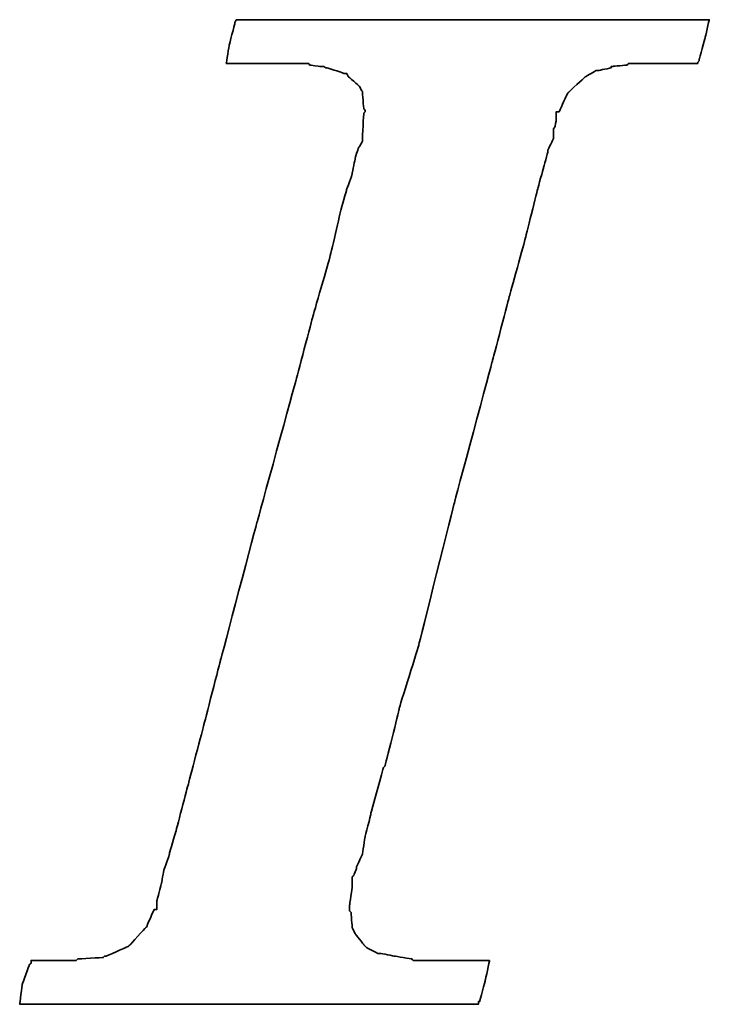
# Model space of a CAD drawing. Header units: millimetres. Extents: x 6 to 1167, y 42 to 314.
# Tile 29 of 46: x 158.25 to 159.74, y 89.72 to 91.85. Entities that reach past the tile are written whole.
import ezdxf

# ---------------------------------------------------------------- set-up
doc = ezdxf.new("R2010")
doc.units = ezdxf.units.MM
doc.header["$LTSCALE"] = 0.1
doc.layers.add('DIM', color=4, linetype='CONTINUOUS')
doc.layers.add('layer 1', color=7, linetype='CONTINUOUS')

# ---------------------------------------------------------------- blocks, each defined once
blk = doc.blocks.new('TBI MOTION logo(完整正式版)')
at = {"layer": 'layer 1', "color": 22, "lineweight": 35}
blk.add_open_spline([(-40.59125, -7.94375), (-40.59125, -7.94375), (-40.97375, -7.94375), (-40.97375, -7.94375), (-40.97375, -7.94375), (-40.97375, -7.94375), (-41.38125, -7.94375), (-41.38125, -7.94375), (-41.38125, -7.94375), (-41.38125, -7.94375), (-41.54875, -7.94375), (-41.54875, -7.94375), (-41.54875, -7.94375), (-41.54875, -7.94375), (-41.59875, -7.94375), (-41.59875, -7.94375), (-41.59875, -7.94375), (-41.59875, -7.94375), (-41.88375, -7.94375), (-41.88375, -7.94375), (-41.88375, -7.94375), (-41.88375, -7.94375), (-41.90875, -7.91875), (-41.90875, -7.91875), (-41.90875, -7.91875), (-41.90875, -7.91875), (-42.19875, -7.87125), (-42.19875, -7.87125), (-42.19875, -7.87125), (-42.19875, -7.87125), (-42.43875, -7.82375), (-42.43875, -7.82375), (-42.43875, -7.82375), (-42.43875, -7.82375), (-42.45875, -7.82375), (-42.45875, -7.82375), (-42.45875, -7.82375), (-42.45875, -7.82375), (-42.48625, -7.82375), (-42.48625, -7.82375), (-42.48625, -7.82375), (-42.48625, -7.82375), (-42.67625, -7.72375), (-42.67625, -7.72375), (-42.67625, -7.72375), (-42.67625, -7.72375), (-42.70125, -7.70375), (-42.70125, -7.70375), (-42.70125, -7.70375), (-42.70125, -7.70375), (-42.72375, -7.67875), (-42.72375, -7.67875), (-42.72375, -7.67875), (-42.72375, -7.67875), (-42.86875, -7.48875), (-42.86875, -7.48875), (-42.86875, -7.48875), (-42.86875, -7.48875), (-42.89375, -7.43875), (-42.89375, -7.43875), (-42.89375, -7.43875), (-42.89375, -7.43875), (-42.91875, -7.38875), (-42.91875, -7.38875), (-42.91875, -7.38875), (-42.91875, -7.38875), (-42.93875, -7.12875), (-42.93875, -7.12875), (-42.93875, -7.12875), (-42.93875, -7.12875), (-42.96375, -7.10375), (-42.96375, -7.10375), (-42.96375, -7.10375), (-42.96375, -7.10375), (-42.96375, -7.05375), (-42.96375, -7.05375), (-42.96375, -7.05375), (-42.96375, -7.05375), (-42.96375, -7.00875), (-42.96375, -7.00875), (-42.96375, -7.00875), (-42.96375, -7.00875), (-42.91875, -6.69625), (-42.91875, -6.69625), (-42.91875, -6.69625), (-42.91875, -6.69625), (-42.91875, -6.62375), (-42.91875, -6.62375), (-42.91875, -6.62375), (-42.91875, -6.62375), (-42.91875, -6.59625), (-42.91875, -6.59625), (-42.91875, -6.59625), (-42.91875, -6.59625), (-42.91875, -6.57375), (-42.91875, -6.57375), (-42.91875, -6.57375), (-42.91875, -6.57375), (-42.91875, -6.52875), (-42.91875, -6.52875), (-42.91875, -6.52875), (-42.91875, -6.52875), (-42.89375, -6.50375), (-42.89375, -6.50375), (-42.89375, -6.50375), (-42.89375, -6.50375), (-42.84375, -6.38375), (-42.84375, -6.38375), (-42.84375, -6.38375), (-42.84375, -6.38375), (-42.84375, -6.35875), (-42.84375, -6.35875), (-42.84375, -6.35875), (-42.84375, -6.35875), (-42.74625, -6.14375), (-42.74625, -6.14375), (-42.74625, -6.14375), (-42.74625, -6.14375), (-42.70125, -5.85375), (-42.70125, -5.85375), (-42.70125, -5.85375), (-42.70125, -5.85375), (-42.60375, -5.47125), (-42.60375, -5.47125), (-42.60375, -5.47125), (-42.60375, -5.47125), (-42.60375, -5.44875), (-42.60375, -5.44875), (-42.60375, -5.44875), (-42.60375, -5.44875), (-42.38875, -4.67875), (-42.38875, -4.67875), (-42.38875, -4.67875), (-42.38875, -4.67875), (-42.36375, -4.65375), (-42.36375, -4.65375), (-42.36375, -4.65375), (-42.36375, -4.65375), (-42.12375, -3.69625), (-42.12375, -3.69625), (-42.12375, -3.69625), (-42.12375, -3.69625), (-42.12375, -3.67374), (-42.12375, -3.67374), (-42.12375, -3.67374), (-42.12375, -3.67374), (-41.78875, -2.59374), (-41.78875, -2.59374), (-41.78875, -2.59374), (-41.78875, -2.59374), (-41.18875, -0.19375), (-41.18875, -0.19375), (-41.18875, -0.19375), (-41.18875, -0.19375), (-40.54375, 2.20624), (-40.54375, 2.20624), (-40.54375, 2.20624), (-40.54375, 2.20624), (-40.25375, 3.30875), (-40.25375, 3.30875), (-40.25375, 3.30875), (-40.25375, 3.30875), (-39.98875, 4.27125), (-39.98875, 4.27125), (-39.98875, 4.27125), (-39.98875, 4.27125), (-39.77375, 5.13125), (-39.77375, 5.13125), (-39.77375, 5.13125), (-39.77375, 5.13125), (-39.67875, 5.47125), (-39.67875, 5.47125), (-39.67875, 5.47125), (-39.67875, 5.47125), (-39.60375, 5.75625), (-39.60375, 5.75625), (-39.60375, 5.75625), (-39.60375, 5.75625), (-39.60375, 5.78125), (-39.60375, 5.78125), (-39.60375, 5.78125), (-39.60375, 5.78125), (-39.50875, 5.97125), (-39.50875, 5.97125), (-39.50875, 5.97125), (-39.50875, 5.97125), (-39.50875, 6.13875), (-39.50875, 6.13875), (-39.50875, 6.13875), (-39.50875, 6.13875), (-39.48625, 6.16625), (-39.48625, 6.16625), (-39.48625, 6.16625), (-39.48625, 6.16625), (-39.46125, 6.28625), (-39.46125, 6.28625), (-39.46125, 6.28625), (-39.46125, 6.28625), (-39.46125, 6.42625), (-39.46125, 6.42625), (-39.46125, 6.42625), (-39.46125, 6.42625), (-39.41375, 6.42625), (-39.41375, 6.42625), (-39.41375, 6.42625), (-39.41375, 6.42625), (-39.29375, 6.69125), (-39.29375, 6.69125), (-39.29375, 6.69125), (-39.29375, 6.69125), (-39.26875, 6.74125), (-39.26875, 6.74125), (-39.26875, 6.74125), (-39.26875, 6.74125), (-39.24375, 6.76625), (-39.24375, 6.76625), (-39.24375, 6.76625), (-39.24375, 6.76625), (-38.98375, 7.00624), (-38.98375, 7.00624), (-38.98375, 7.00624), (-38.98375, 7.00624), (-38.95625, 7.02624), (-38.95625, 7.02624), (-38.95625, 7.02624), (-38.95625, 7.02624), (-38.78875, 7.12624), (-38.78875, 7.12624), (-38.78875, 7.12624), (-38.78875, 7.12624), (-38.76375, 7.12624), (-38.76375, 7.12624), (-38.76375, 7.12624), (-38.76375, 7.12624), (-38.74375, 7.12624), (-38.74375, 7.12624), (-38.74375, 7.12624), (-38.74375, 7.12624), (-38.52875, 7.17125), (-38.52875, 7.17125), (-38.52875, 7.17125), (-38.52875, 7.17125), (-38.52875, 7.19624), (-38.52875, 7.19624), (-38.52875, 7.19624), (-38.52875, 7.19624), (-38.50375, 7.19624), (-38.50375, 7.19624), (-38.50375, 7.19624), (-38.50375, 7.19624), (-38.26125, 7.21875), (-38.26125, 7.21875), (-38.26125, 7.21875), (-38.26125, 7.21875), (-38.23875, 7.24624), (-38.23875, 7.24624), (-38.23875, 7.24624), (-38.23875, 7.24624), (-38.21625, 7.24624), (-38.21625, 7.24624), (-38.21625, 7.24624), (-38.21625, 7.24624), (-38.18875, 7.24624), (-38.18875, 7.24624), (-38.18875, 7.24624), (-38.18875, 7.24624), (-37.90375, 7.24624), (-37.90375, 7.24624), (-37.90375, 7.24624), (-37.90375, 7.24624), (-37.85375, 7.24624), (-37.85375, 7.24624), (-37.85375, 7.24624), (-37.85375, 7.24624), (-37.75875, 7.24624), (-37.75875, 7.24624), (-37.75875, 7.24624), (-37.75875, 7.24624), (-37.42375, 7.24624), (-37.42375, 7.24624), (-37.42375, 7.24624), (-37.42375, 7.24624), (-37.08875, 7.24624), (-37.08875, 7.24624), (-37.08875, 7.24624), (-37.08875, 7.24624), (-37.06375, 7.24624), (-37.06375, 7.24624), (-37.06375, 7.24624), (-37.06375, 7.24624), (-37.06375, 7.26624), (-37.06375, 7.26624), (-37.06375, 7.26624), (-37.06375, 7.26624), (-37.03875, 7.29125), (-37.03875, 7.29125), (-37.03875, 7.29125), (-37.03875, 7.29125), (-37.03875, 7.31625), (-37.03875, 7.31625), (-37.03875, 7.31625), (-37.03875, 7.31625), (-36.94125, 7.67625), (-36.94125, 7.67625), (-36.94125, 7.67625), (-36.94125, 7.67625), (-36.86875, 7.98625), (-36.86875, 7.98625), (-36.86875, 7.98625), (-36.86875, 7.98625), (-36.98875, 7.98625), (-36.98875, 7.98625), (-36.98875, 7.98625), (-36.98875, 7.98625), (-37.42375, 7.98625), (-37.42375, 7.98625), (-37.42375, 7.98625), (-37.42375, 7.98625), (-37.94875, 7.98625), (-37.94875, 7.98625), (-37.94875, 7.98625), (-37.94875, 7.98625), (-38.57375, 7.98625), (-38.57375, 7.98625), (-38.57375, 7.98625), (-38.57375, 7.98625), (-39.29375, 7.98625), (-39.29375, 7.98625), (-39.29375, 7.98625), (-39.29375, 7.98625), (-40.82875, 7.98625), (-40.82875, 7.98625), (-40.82875, 7.98625), (-40.82875, 7.98625), (-42.36375, 7.98625), (-42.36375, 7.98625), (-42.36375, 7.98625), (-42.36375, 7.98625), (-43.08375, 7.98625), (-43.08375, 7.98625), (-43.08375, 7.98625), (-43.08375, 7.98625), (-43.70875, 7.98625), (-43.70875, 7.98625), (-43.70875, 7.98625), (-43.70875, 7.98625), (-44.23375, 7.98625), (-44.23375, 7.98625), (-44.23375, 7.98625), (-44.23375, 7.98625), (-44.66875, 7.98625), (-44.66875, 7.98625), (-44.66875, 7.98625), (-44.66875, 7.98625), (-44.88375, 7.98625), (-44.88375, 7.98625), (-44.88375, 7.98625), (-44.88375, 7.98625), (-44.90875, 7.94125), (-44.90875, 7.94125), (-44.90875, 7.94125), (-44.90875, 7.94125), (-44.90875, 7.91625), (-44.90875, 7.91625), (-44.90875, 7.91625), (-44.90875, 7.91625), (-45.00375, 7.55625), (-45.00375, 7.55625), (-45.00375, 7.55625), (-45.00375, 7.55625), (-45.05375, 7.24624), (-45.05375, 7.24624), (-45.05375, 7.24624), (-45.05375, 7.24624), (-44.61875, 7.24624), (-44.61875, 7.24624), (-44.61875, 7.24624), (-44.61875, 7.24624), (-44.11375, 7.24624), (-44.11375, 7.24624), (-44.11375, 7.24624), (-44.11375, 7.24624), (-43.99375, 7.24624), (-43.99375, 7.24624), (-43.99375, 7.24624), (-43.99375, 7.24624), (-43.94625, 7.24624), (-43.94625, 7.24624), (-43.94625, 7.24624), (-43.94625, 7.24624), (-43.92374, 7.24624), (-43.92374, 7.24624), (-43.92374, 7.24624), (-43.92374, 7.24624), (-43.65875, 7.24624), (-43.65875, 7.24624), (-43.65875, 7.24624), (-43.65875, 7.24624), (-43.63875, 7.21875), (-43.63875, 7.21875), (-43.63875, 7.21875), (-43.63875, 7.21875), (-43.46875, 7.19624), (-43.46875, 7.19624), (-43.46875, 7.19624), (-43.46875, 7.19624), (-43.39875, 7.19624), (-43.39875, 7.19624), (-43.39875, 7.19624), (-43.39875, 7.19624), (-43.37125, 7.17125), (-43.37125, 7.17125), (-43.37125, 7.17125), (-43.37125, 7.17125), (-43.34875, 7.17125), (-43.34875, 7.17125), (-43.34875, 7.17125), (-43.34875, 7.17125), (-43.20375, 7.12624), (-43.20375, 7.12624), (-43.20375, 7.12624), (-43.20375, 7.12624), (-43.05875, 7.07624), (-43.05875, 7.07624), (-43.05875, 7.07624), (-43.05875, 7.07624), (-43.01375, 7.07624), (-43.01375, 7.07624), (-43.01375, 7.07624), (-43.01375, 7.07624), (-42.98875, 7.02624), (-42.98875, 7.02624), (-42.98875, 7.02624), (-42.98875, 7.02624), (-42.79875, 6.86125), (-42.79875, 6.86125), (-42.79875, 6.86125), (-42.79875, 6.86125), (-42.77375, 6.81125), (-42.77375, 6.81125), (-42.77375, 6.81125), (-42.77375, 6.81125), (-42.74625, 6.76625), (-42.74625, 6.76625), (-42.74625, 6.76625), (-42.74625, 6.76625), (-42.72375, 6.47625), (-42.72375, 6.47625), (-42.72375, 6.47625), (-42.72375, 6.47625), (-42.70125, 6.45124), (-42.70125, 6.45124), (-42.70125, 6.45124), (-42.70125, 6.45124), (-42.70125, 6.42625), (-42.70125, 6.42625), (-42.70125, 6.42625), (-42.70125, 6.42625), (-42.72375, 6.40625), (-42.72375, 6.40625), (-42.72375, 6.40625), (-42.72375, 6.40625), (-42.74625, 5.97125), (-42.74625, 5.97125), (-42.74625, 5.97125), (-42.74625, 5.97125), (-42.74625, 5.94625), (-42.74625, 5.94625), (-42.74625, 5.94625), (-42.74625, 5.94625), (-42.74625, 5.92625), (-42.74625, 5.92625), (-42.74625, 5.92625), (-42.74625, 5.92625), (-42.77375, 5.87625), (-42.77375, 5.87625), (-42.77375, 5.87625), (-42.77375, 5.87625), (-42.81875, 5.80625), (-42.81875, 5.80625), (-42.81875, 5.80625), (-42.81875, 5.80625), (-42.86875, 5.63625), (-42.86875, 5.63625), (-42.86875, 5.63625), (-42.86875, 5.63625), (-42.91875, 5.39625), (-42.91875, 5.39625), (-42.91875, 5.39625), (-42.91875, 5.39625), (-42.91875, 5.37124), (-42.91875, 5.37124), (-42.91875, 5.37124), (-42.91875, 5.37124), (-43.01375, 5.10874), (-43.01375, 5.10874), (-43.01375, 5.10874), (-43.01375, 5.10874), (-43.10875, 4.77124), (-43.10875, 4.77124), (-43.10875, 4.77124), (-43.10875, 4.77124), (-43.29875, 3.95625), (-43.29875, 3.95625), (-43.29875, 3.95625), (-43.29875, 3.95625), (-43.58875, 2.95125), (-43.58875, 2.95125), (-43.58875, 2.95125), (-43.58875, 2.95125), (-43.87375, 1.87125), (-43.87375, 1.87125), (-43.87375, 1.87125), (-43.87375, 1.87125), (-44.52625, -0.50374), (-44.52625, -0.50374), (-44.52625, -0.50374), (-44.52625, -0.50374), (-45.14875, -2.85375), (-45.14875, -2.85375), (-45.14875, -2.85375), (-45.14875, -2.85375), (-45.43375, -3.95875), (-45.43375, -3.95875), (-45.43375, -3.95875), (-45.43375, -3.95875), (-45.69875, -4.96875), (-45.69875, -4.96875), (-45.69875, -4.96875), (-45.69875, -4.96875), (-45.91375, -5.78375), (-45.91375, -5.78375), (-45.91375, -5.78375), (-45.91375, -5.78375), (-46.01375, -6.11875), (-46.01375, -6.11875), (-46.01375, -6.11875), (-46.01375, -6.11875), (-46.01375, -6.14375), (-46.01375, -6.14375), (-46.01375, -6.14375), (-46.01375, -6.14375), (-46.10875, -6.40875), (-46.10875, -6.40875), (-46.10875, -6.40875), (-46.10875, -6.40875), (-46.15375, -6.64875), (-46.15375, -6.64875), (-46.15375, -6.64875), (-46.15375, -6.64875), (-46.20375, -6.83875), (-46.20375, -6.83875), (-46.20375, -6.83875), (-46.20375, -6.83875), (-46.22875, -6.93375), (-46.22875, -6.93375), (-46.22875, -6.93375), (-46.22875, -6.93375), (-46.22875, -7.07875), (-46.22875, -7.07875), (-46.22875, -7.07875), (-46.22875, -7.07875), (-46.27375, -7.07875), (-46.27375, -7.07875), (-46.27375, -7.07875), (-46.27375, -7.07875), (-46.39375, -7.34375), (-46.39375, -7.34375), (-46.39375, -7.34375), (-46.39375, -7.34375), (-46.39375, -7.36875), (-46.39375, -7.36875), (-46.39375, -7.36875), (-46.39375, -7.36875), (-46.42125, -7.38875), (-46.42125, -7.38875), (-46.42125, -7.38875), (-46.42125, -7.38875), (-46.68375, -7.67875), (-46.68375, -7.67875), (-46.68375, -7.67875), (-46.68375, -7.67875), (-46.70875, -7.70375), (-46.70875, -7.70375), (-46.70875, -7.70375), (-46.70875, -7.70375), (-46.75375, -7.72375), (-46.75375, -7.72375), (-46.75375, -7.72375), (-46.75375, -7.72375), (-47.08875, -7.87125), (-47.08875, -7.87125), (-47.08875, -7.87125), (-47.08875, -7.87125), (-47.11625, -7.87125), (-47.11625, -7.87125), (-47.11625, -7.87125), (-47.11625, -7.87125), (-47.13875, -7.89375), (-47.13875, -7.89375), (-47.13875, -7.89375), (-47.13875, -7.89375), (-47.56875, -7.91875), (-47.56875, -7.91875), (-47.56875, -7.91875), (-47.56875, -7.91875), (-47.59625, -7.94375), (-47.59625, -7.94375), (-47.59625, -7.94375), (-47.59625, -7.94375), (-47.64375, -7.94375), (-47.64375, -7.94375), (-47.64375, -7.94375), (-47.64375, -7.94375), (-47.73625, -7.94375), (-47.73625, -7.94375), (-47.73625, -7.94375), (-47.73625, -7.94375), (-48.07375, -7.94375), (-48.07375, -7.94375), (-48.07375, -7.94375), (-48.07375, -7.94375), (-48.36125, -7.94375), (-48.36125, -7.94375), (-48.36125, -7.94375), (-48.36125, -7.94375), (-48.36125, -7.96625), (-48.36125, -7.96625), (-48.36125, -7.96625), (-48.36125, -7.96625), (-48.36125, -7.99125), (-48.36125, -7.99125), (-48.36125, -7.99125), (-48.36125, -7.99125), (-48.38875, -8.01375), (-48.38875, -8.01375), (-48.38875, -8.01375), (-48.38875, -8.01375), (-48.50875, -8.34875), (-48.50875, -8.34875), (-48.50875, -8.34875), (-48.50875, -8.34875), (-48.55375, -8.68625), (-48.55375, -8.68625), (-48.55375, -8.68625), (-48.55375, -8.68625), (-48.45875, -8.68625), (-48.45875, -8.68625), (-48.45875, -8.68625), (-48.45875, -8.68625), (-48.07375, -8.68625), (-48.07375, -8.68625), (-48.07375, -8.68625), (-48.07375, -8.68625), (-47.52375, -8.68625), (-47.52375, -8.68625), (-47.52375, -8.68625), (-47.52375, -8.68625), (-46.92375, -8.68625), (-46.92375, -8.68625), (-46.92375, -8.68625), (-46.92375, -8.68625), (-46.25375, -8.68625), (-46.25375, -8.68625), (-46.25375, -8.68625), (-46.25375, -8.68625), (-46.20375, -8.68625), (-46.20375, -8.68625), (-46.20375, -8.68625), (-46.20375, -8.68625), (-44.71375, -8.68625), (-44.71375, -8.68625), (-44.71375, -8.68625), (-44.71375, -8.68625), (-43.22875, -8.68625), (-43.22875, -8.68625), (-43.22875, -8.68625), (-43.22875, -8.68625), (-42.55875, -8.68625), (-42.55875, -8.68625), (-42.55875, -8.68625), (-42.55875, -8.68625), (-42.50875, -8.68625), (-42.50875, -8.68625), (-42.50875, -8.68625), (-42.50875, -8.68625), (-41.93375, -8.68625), (-41.93375, -8.68625), (-41.93375, -8.68625), (-41.93375, -8.68625), (-41.38125, -8.68625), (-41.38125, -8.68625), (-41.38125, -8.68625), (-41.38125, -8.68625), (-40.97375, -8.68625), (-40.97375, -8.68625), (-40.97375, -8.68625), (-40.97375, -8.68625), (-40.78125, -8.68625), (-40.78125, -8.68625), (-40.78125, -8.68625), (-40.78125, -8.68625), (-40.78125, -8.63875), (-40.78125, -8.63875), (-40.78125, -8.63875), (-40.78125, -8.63875), (-40.75875, -8.63875), (-40.75875, -8.63875), (-40.75875, -8.63875), (-40.75875, -8.63875), (-40.66375, -8.27875), (-40.66375, -8.27875), (-40.66375, -8.27875), (-40.66375, -8.27875), (-40.59125, -7.94375), (-40.59125, -7.94375)], degree=3, knots=[0, 0, 0, 0, 0.00558659, 0.00558659, 0.00558659, 0.0055866, 0.01117318, 0.01117318, 0.01117318, 0.01117319, 0.01675978, 0.01675978, 0.01675978, 0.01675979, 0.02234637, 0.02234637, 0.02234637, 0.02234638, 0.02793296, 0.02793296, 0.02793296, 0.02793297, 0.03351955, 0.03351955, 0.03351955, 0.03351956, 0.03910615, 0.03910615, 0.03910615, 0.03910616, 0.04469274, 0.04469274, 0.04469274, 0.04469275, 0.05027933, 0.05027933, 0.05027933, 0.05027934, 0.05586592, 0.05586592, 0.05586592, 0.05586593, 0.06145251, 0.06145251, 0.06145251, 0.06145252, 0.06703911, 0.06703911, 0.06703911, 0.06703912, 0.0726257, 0.0726257, 0.0726257, 0.07262571, 0.07821229, 0.07821229, 0.07821229, 0.0782123, 0.08379888, 0.08379888, 0.08379888, 0.08379889, 0.08938547, 0.08938547, 0.08938547, 0.08938548, 0.09497207, 0.09497207, 0.09497207, 0.09497208, 0.10055866, 0.10055866, 0.10055866, 0.10055867, 0.10614525, 0.10614525, 0.10614525, 0.10614526, 0.11173184, 0.11173184, 0.11173184, 0.11173185, 0.11731844, 0.11731844, 0.11731844, 0.11731845, 0.12290503, 0.12290503, 0.12290503, 0.12290504, 0.12849162, 0.12849162, 0.12849162, 0.12849163, 0.13407821, 0.13407821, 0.13407821, 0.13407822, 0.1396648, 0.1396648, 0.1396648, 0.13966481, 0.1452514, 0.1452514, 0.1452514, 0.14525141, 0.15083799, 0.15083799, 0.15083799, 0.150838, 0.15642458, 0.15642458, 0.15642458, 0.15642459, 0.16201117, 0.16201117, 0.16201117, 0.16201118, 0.16759777, 0.16759777, 0.16759777, 0.16759778, 0.17318436, 0.17318436, 0.17318436, 0.17318437, 0.17877095, 0.17877095, 0.17877095, 0.17877096, 0.18435754, 0.18435754, 0.18435754, 0.18435755, 0.18994413, 0.18994413, 0.18994413, 0.18994414, 0.19553073, 0.19553073, 0.19553073, 0.19553074, 0.20111732, 0.20111732, 0.20111732, 0.20111733, 0.20670391, 0.20670391, 0.20670391, 0.20670392, 0.2122905, 0.2122905, 0.2122905, 0.21229051, 0.21787709, 0.21787709, 0.21787709, 0.2178771, 0.22346369, 0.22346369, 0.22346369, 0.2234637, 0.22905028, 0.22905028, 0.22905028, 0.22905029, 0.23463687, 0.23463687, 0.23463687, 0.23463688, 0.24022346, 0.24022346, 0.24022346, 0.24022347, 0.24581006, 0.24581006, 0.24581006, 0.24581007, 0.25139665, 0.25139665, 0.25139665, 0.25139666, 0.25698324, 0.25698324, 0.25698324, 0.25698325, 0.26256983, 0.26256983, 0.26256983, 0.26256984, 0.26815642, 0.26815642, 0.26815642, 0.26815643, 0.27374302, 0.27374302, 0.27374302, 0.27374303, 0.27932961, 0.27932961, 0.27932961, 0.27932962, 0.2849162, 0.2849162, 0.2849162, 0.28491621, 0.29050279, 0.29050279, 0.29050279, 0.2905028, 0.29608939, 0.29608939, 0.29608939, 0.2960894, 0.30167598, 0.30167598, 0.30167598, 0.30167599, 0.30726257, 0.30726257, 0.30726257, 0.30726258, 0.31284916, 0.31284916, 0.31284916, 0.31284917, 0.31843575, 0.31843575, 0.31843575, 0.31843576, 0.32402235, 0.32402235, 0.32402235, 0.32402236, 0.32960894, 0.32960894, 0.32960894, 0.32960895, 0.33519553, 0.33519553, 0.33519553, 0.33519554, 0.34078212, 0.34078212, 0.34078212, 0.34078213, 0.34636872, 0.34636872, 0.34636872, 0.34636873, 0.35195531, 0.35195531, 0.35195531, 0.35195532, 0.3575419, 0.3575419, 0.3575419, 0.35754191, 0.36312849, 0.36312849, 0.36312849, 0.3631285, 0.36871508, 0.36871508, 0.36871508, 0.36871509, 0.37430168, 0.37430168, 0.37430168, 0.37430169, 0.37988827, 0.37988827, 0.37988827, 0.37988828, 0.38547486, 0.38547486, 0.38547486, 0.38547487, 0.39106145, 0.39106145, 0.39106145, 0.39106146, 0.39664804, 0.39664804, 0.39664804, 0.39664805, 0.40223464, 0.40223464, 0.40223464, 0.40223465, 0.40782123, 0.40782123, 0.40782123, 0.40782124, 0.41340782, 0.41340782, 0.41340782, 0.41340783, 0.41899441, 0.41899441, 0.41899441, 0.41899442, 0.42458101, 0.42458101, 0.42458101, 0.42458102, 0.4301676, 0.4301676, 0.4301676, 0.43016761, 0.43575419, 0.43575419, 0.43575419, 0.4357542, 0.44134078, 0.44134078, 0.44134078, 0.44134079, 0.44692737, 0.44692737, 0.44692737, 0.44692738, 0.45251397, 0.45251397, 0.45251397, 0.45251398, 0.45810056, 0.45810056, 0.45810056, 0.45810057, 0.46368715, 0.46368715, 0.46368715, 0.46368716, 0.46927374, 0.46927374, 0.46927374, 0.46927375, 0.47486034, 0.47486034, 0.47486034, 0.47486035, 0.48044693, 0.48044693, 0.48044693, 0.48044694, 0.48603352, 0.48603352, 0.48603352, 0.48603353, 0.49162011, 0.49162011, 0.49162011, 0.49162012, 0.4972067, 0.4972067, 0.4972067, 0.49720671, 0.5027933, 0.5027933, 0.5027933, 0.50279331, 0.50837989, 0.50837989, 0.50837989, 0.5083799, 0.51396648, 0.51396648, 0.51396648, 0.51396649, 0.51955307, 0.51955307, 0.51955307, 0.51955308, 0.52513966, 0.52513966, 0.52513966, 0.52513967, 0.53072626, 0.53072626, 0.53072626, 0.53072627, 0.53631285, 0.53631285, 0.53631285, 0.53631286, 0.54189944, 0.54189944, 0.54189944, 0.54189945, 0.54748603, 0.54748603, 0.54748603, 0.54748604, 0.55307263, 0.55307263, 0.55307263, 0.55307264, 0.55865922, 0.55865922, 0.55865922, 0.55865923, 0.56424581, 0.56424581, 0.56424581, 0.56424582, 0.5698324, 0.5698324, 0.5698324, 0.56983241, 0.57541899, 0.57541899, 0.57541899, 0.575419, 0.58100559, 0.58100559, 0.58100559, 0.5810056, 0.58659218, 0.58659218, 0.58659218, 0.58659219, 0.59217877, 0.59217877, 0.59217877, 0.59217878, 0.59776536, 0.59776536, 0.59776536, 0.59776537, 0.60335196, 0.60335196, 0.60335196, 0.60335197, 0.60893855, 0.60893855, 0.60893855, 0.60893856, 0.61452514, 0.61452514, 0.61452514, 0.61452515, 0.62011173, 0.62011173, 0.62011173, 0.62011174, 0.62569832, 0.62569832, 0.62569832, 0.62569833, 0.63128492, 0.63128492, 0.63128492, 0.63128493, 0.63687151, 0.63687151, 0.63687151, 0.63687152, 0.6424581, 0.6424581, 0.6424581, 0.64245811, 0.64804469, 0.64804469, 0.64804469, 0.6480447, 0.65363128, 0.65363128, 0.65363128, 0.65363129, 0.65921788, 0.65921788, 0.65921788, 0.65921789, 0.66480447, 0.66480447, 0.66480447, 0.66480448, 0.67039106, 0.67039106, 0.67039106, 0.67039107, 0.67597765, 0.67597765, 0.67597765, 0.67597766, 0.68156425, 0.68156425, 0.68156425, 0.68156426, 0.68715084, 0.68715084, 0.68715084, 0.68715085, 0.69273743, 0.69273743, 0.69273743, 0.69273744, 0.69832402, 0.69832402, 0.69832402, 0.69832403, 0.70391061, 0.70391061, 0.70391061, 0.70391062, 0.70949721, 0.70949721, 0.70949721, 0.70949722, 0.7150838, 0.7150838, 0.7150838, 0.71508381, 0.72067039, 0.72067039, 0.72067039, 0.7206704, 0.72625698, 0.72625698, 0.72625698, 0.72625699, 0.73184358, 0.73184358, 0.73184358, 0.73184359, 0.73743017, 0.73743017, 0.73743017, 0.73743018, 0.74301676, 0.74301676, 0.74301676, 0.74301677, 0.74860335, 0.74860335, 0.74860335, 0.74860336, 0.75418994, 0.75418994, 0.75418994, 0.75418995, 0.75977654, 0.75977654, 0.75977654, 0.75977655, 0.76536313, 0.76536313, 0.76536313, 0.76536314, 0.77094972, 0.77094972, 0.77094972, 0.77094973, 0.77653631, 0.77653631, 0.77653631, 0.77653632, 0.78212291, 0.78212291, 0.78212291, 0.78212292, 0.7877095, 0.7877095, 0.7877095, 0.78770951, 0.79329609, 0.79329609, 0.79329609, 0.7932961, 0.79888268, 0.79888268, 0.79888268, 0.79888269, 0.80446927, 0.80446927, 0.80446927, 0.80446928, 0.81005587, 0.81005587, 0.81005587, 0.81005588, 0.81564246, 0.81564246, 0.81564246, 0.81564247, 0.82122905, 0.82122905, 0.82122905, 0.82122906, 0.82681564, 0.82681564, 0.82681564, 0.82681565, 0.83240223, 0.83240223, 0.83240223, 0.83240224, 0.83798883, 0.83798883, 0.83798883, 0.83798884, 0.84357542, 0.84357542, 0.84357542, 0.84357543, 0.84916201, 0.84916201, 0.84916201, 0.84916202, 0.8547486, 0.8547486, 0.8547486, 0.85474861, 0.8603352, 0.8603352, 0.8603352, 0.86033521, 0.86592179, 0.86592179, 0.86592179, 0.8659218, 0.87150838, 0.87150838, 0.87150838, 0.87150839, 0.87709497, 0.87709497, 0.87709497, 0.87709498, 0.88268156, 0.88268156, 0.88268156, 0.88268157, 0.88826816, 0.88826816, 0.88826816, 0.88826817, 0.89385475, 0.89385475, 0.89385475, 0.89385476, 0.89944134, 0.89944134, 0.89944134, 0.89944135, 0.90502793, 0.90502793, 0.90502793, 0.90502794, 0.91061453, 0.91061453, 0.91061453, 0.91061454, 0.91620112, 0.91620112, 0.91620112, 0.91620113, 0.92178771, 0.92178771, 0.92178771, 0.92178772, 0.9273743, 0.9273743, 0.9273743, 0.92737431, 0.93296089, 0.93296089, 0.93296089, 0.9329609, 0.93854749, 0.93854749, 0.93854749, 0.9385475, 0.94413408, 0.94413408, 0.94413408, 0.94413409, 0.94972067, 0.94972067, 0.94972067, 0.94972068, 0.95530726, 0.95530726, 0.95530726, 0.95530727, 0.96089385, 0.96089385, 0.96089385, 0.96089386, 0.96648045, 0.96648045, 0.96648045, 0.96648046, 0.97206704, 0.97206704, 0.97206704, 0.97206705, 0.97765363, 0.97765363, 0.97765363, 0.97765364, 0.98324022, 0.98324022, 0.98324022, 0.98324023, 0.98882682, 0.98882682, 0.98882682, 0.98882683, 0.99441341, 0.99441341, 0.99441341, 0.99441342, 1, 1, 1, 1], dxfattribs=at)

msp = doc.modelspace()

# ---------------------------------------------------------------- block references
at = {"layer": 'DIM', "xscale": 0.1275750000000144, "yscale": 0.1275750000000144, "zscale": 0.1275750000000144}
msp.add_blockref('TBI MOTION logo(完整正式版)', (164.4425, 90.8314), dxfattribs=at)

doc.saveas('drawing.dxf')
